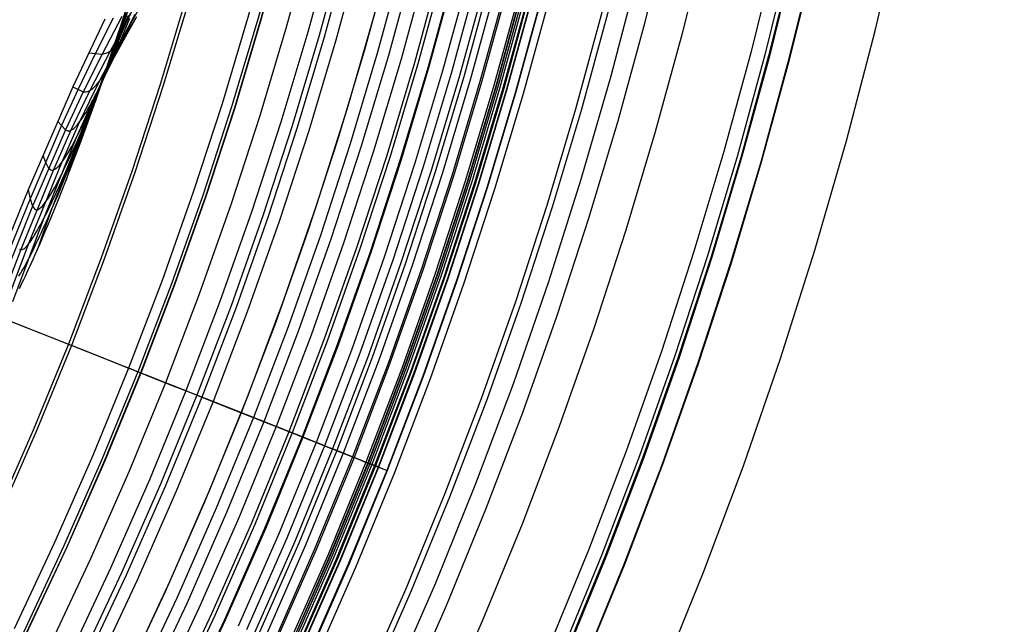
# Model space of a CAD drawing. Header units: millimetres. Extents: x -14 to 488, y -50 to 50.
# Tile 243 of 256: x 480.71 to 488.42, y -12.96 to -8.22. Entities that reach past the tile are written whole.
import ezdxf

# ---------------------------------------------------------------- set-up
doc = ezdxf.new("R2010")
doc.units = ezdxf.units.MM
doc.header["$MEASUREMENT"] = 0
doc.layers.add('Default', color=7, linetype='Continuous')

msp = doc.modelspace()

# ---------------------------------------------------------------- linework, layer by layer
at = {"layer": 'Default'}
for points in [[(483.6307, -13.4022), (483.9665, -12.631), (484.2823, -11.8514), (484.578, -11.0638), (484.8532, -10.269), (485.1077, -9.4672), (485.3415, -8.6592), (485.5543, -7.8453), (485.7461, -7.0263), (485.9168, -6.2026), (486.0662, -5.3747), (486.1942, -4.5433), (486.3006, -3.7089), (486.384, -2.8895), (486.4465, -2.0682), (486.4883, -1.2457), (486.5094, -0.4223), (486.5096, 0.4013)], [(483.6307, -13.4022), (483.9665, -12.631), (484.2823, -11.8514), (484.578, -11.0638), (484.8532, -10.269), (485.1077, -9.4672), (485.3415, -8.6592), (485.5543, -7.8453), (485.7461, -7.0263), (485.9168, -6.2026), (486.0662, -5.3747), (486.1942, -4.5433), (486.3006, -3.7089), (486.384, -2.8895), (486.4465, -2.0682), (486.4883, -1.2457), (486.5094, -0.4223), (486.5096, 0.4013)], [(485.7319, -13.3727), (486.0663, -12.5473), (486.3793, -11.7135), (486.6707, -10.872), (486.9401, -10.0232), (487.1876, -9.1676), (487.413, -8.306), (487.616, -7.4389), (487.7967, -6.5668), (487.9549, -5.6903), (488.0904, -4.8101), (488.2031, -3.9267), (488.2913, -3.0592), (488.3576, -2.1897), (488.4018, -1.3188), (488.4241, -0.4471), (488.4244, 0.4249)], [(485.7319, -13.3727), (486.0663, -12.5473), (486.3793, -11.7135), (486.6707, -10.872), (486.9401, -10.0232), (487.1876, -9.1676), (487.413, -8.306), (487.616, -7.4389), (487.7967, -6.5668), (487.9549, -5.6903), (488.0904, -4.8101), (488.2031, -3.9267), (488.2913, -3.0592), (488.3576, -2.1897), (488.4018, -1.3188), (488.4241, -0.4471), (488.4244, 0.4249)], [(481.5503, -13.3327), (481.885, -12.6152), (482.2011, -11.8892), (482.4984, -11.1554), (482.7766, -10.4141), (483.0357, -9.6659), (483.2752, -8.9113), (483.4953, -8.1507), (483.6956, -7.3846), (483.8762, -6.6137), (484.0368, -5.8383), (484.1774, -5.0591), (484.2979, -4.2765), (484.3981, -3.4911), (484.4766, -2.7198), (484.5354, -1.9468), (484.5748, -1.1725), (484.5946, -0.3975), (484.5949, 0.3778)], [(481.5503, -13.3327), (481.885, -12.6152), (482.2011, -11.8892), (482.4984, -11.1554), (482.7766, -10.4141), (483.0357, -9.6659), (483.2752, -8.9113), (483.4953, -8.1507), (483.6956, -7.3846), (483.8762, -6.6137), (484.0368, -5.8383), (484.1774, -5.0591), (484.2979, -4.2765), (484.3981, -3.4911), (484.4766, -2.7198), (484.5354, -1.9468), (484.5748, -1.1725), (484.5946, -0.3975), (484.5949, 0.3778)], [(485.7288, 0), (485.721, -0.7064), (485.6972, -1.4188), (485.657, -2.1368), (485.6001, -2.8597), (485.526, -3.5872), (485.4344, -4.3187), (485.325, -5.0535), (485.1975, -5.7912), (485.0515, -6.531), (484.8868, -7.2724), (484.7031, -8.0147), (484.5003, -8.7572), (484.2781, -9.4992), (484.0365, -10.24), (483.7752, -10.9789), (483.4943, -11.715), (483.1936, -12.4478), (482.8732, -13.1763)], [(485.8864, 0), (485.8785, -0.7099), (485.8546, -1.4258), (485.8143, -2.1473), (485.7571, -2.8739), (485.6826, -3.605), (485.5906, -4.34), (485.4807, -5.0785), (485.3525, -5.8199), (485.2058, -6.5634), (485.0402, -7.3085), (484.8557, -8.0544), (484.6518, -8.8006), (484.4286, -9.5463), (484.1857, -10.2907), (483.9231, -11.0332), (483.6408, -11.7731), (483.3386, -12.5094), (483.0166, -13.2415)], [(486.3149, 0), (486.3069, -0.7194), (486.2827, -1.4449), (486.2418, -2.1761), (486.1838, -2.9124), (486.1084, -3.6533), (486.0151, -4.3982), (485.9037, -5.1466), (485.7738, -5.8978), (485.6251, -6.6513), (485.4574, -7.4064), (485.2703, -8.1623), (485.0638, -8.9185), (484.8375, -9.6742), (484.5914, -10.4286), (484.3253, -11.1811), (484.0392, -11.9308), (483.733, -12.677), (483.4067, -13.4189)], [(486.3586, 0), (486.3506, -0.7204), (486.3264, -1.4469), (486.2854, -2.179), (486.2273, -2.9163), (486.1518, -3.6582), (486.0584, -4.4041), (485.9469, -5.1535), (485.8168, -5.9058), (485.6679, -6.6603), (485.4999, -7.4164), (485.3126, -8.1733), (485.1058, -8.9305), (484.8792, -9.6872), (484.6328, -10.4427), (484.3663, -11.1961), (484.0798, -11.9469), (483.7732, -12.6941), (483.4465, -13.437)], [(486.658, 0), (486.6499, -0.727), (486.6254, -1.4602), (486.5841, -2.1991), (486.5255, -2.9432), (486.4493, -3.6919), (486.355, -4.4447), (486.2424, -5.2011), (486.1111, -5.9603), (485.9609, -6.7217), (485.7914, -7.4848), (485.6023, -8.2487), (485.3936, -9.0129), (485.1649, -9.7766), (484.9162, -10.539), (484.6473, -11.2994), (484.3582, -12.0571), (484.0487, -12.8112), (483.719, -13.5609)], [(486.9646, 0), (486.9565, -0.7338), (486.9317, -1.4739), (486.89, -2.2197), (486.8309, -2.9708), (486.7539, -3.7265), (486.6588, -4.4864), (486.5451, -5.2497), (486.4126, -6.016), (486.261, -6.7846), (486.0899, -7.5548), (485.8991, -8.3259), (485.6884, -9.0973), (485.4576, -9.8681), (485.2065, -10.6376), (484.9351, -11.4052), (484.6433, -12.1699), (484.3309, -12.9311), (483.9981, -13.6879)], [(487.524, 0), (487.5158, -0.7463), (487.4906, -1.4988), (487.4482, -2.2573), (487.388, -3.021), (487.3098, -3.7895), (487.2131, -4.5623), (487.0975, -5.3386), (486.9627, -6.1178), (486.8085, -6.8994), (486.6345, -7.6827), (486.4405, -8.4668), (486.2262, -9.2512), (485.9915, -10.0351), (485.7362, -10.8176), (485.4602, -11.5982), (485.1634, -12.3758), (484.8458, -13.1499)], [(487.6338, 0), (487.6255, -0.7487), (487.6002, -1.5037), (487.5577, -2.2646), (487.4973, -3.0309), (487.4188, -3.8019), (487.3218, -4.5772), (487.2058, -5.356), (487.0706, -6.1378), (486.9159, -6.922), (486.7413, -7.7077), (486.5467, -8.4945), (486.3317, -9.2814), (486.0963, -10.0678), (485.8401, -10.8529), (485.5632, -11.636), (485.2655, -12.4162), (484.9468, -13.1928)], [(487.664, 0), (487.6556, -0.7494), (487.6304, -1.5051), (487.5878, -2.2667), (487.5274, -3.0336), (487.4488, -3.8053), (487.3517, -4.5813), (487.2356, -5.3608), (487.1003, -6.1433), (486.9455, -6.9281), (486.7707, -7.7146), (486.5759, -8.5021), (486.3607, -9.2897), (486.1251, -10.0768), (485.8687, -10.8627), (485.5916, -11.6464), (485.2935, -12.4274), (484.9746, -13.2046)], [(487.6711, 0), (487.6628, -0.7495), (487.6375, -1.5054), (487.5949, -2.2672), (487.5345, -3.0342), (487.4559, -3.8061), (487.3588, -4.5822), (487.2427, -5.3619), (487.1073, -6.1446), (486.9524, -6.9296), (486.7777, -7.7163), (486.5828, -8.5038), (486.3676, -9.2917), (486.1319, -10.0789), (485.8755, -10.8649), (485.5982, -11.6489), (485.3002, -12.43), (484.9811, -13.2074)], [(487.824, 0), (487.8157, -0.7529), (487.7903, -1.5122), (487.7475, -2.2774), (487.6868, -3.048), (487.6079, -3.8234), (487.5103, -4.603), (487.3937, -5.3862), (487.2577, -6.1724), (487.1021, -6.961), (486.9266, -7.7512), (486.7308, -8.5424), (486.5146, -9.3337), (486.2778, -10.1246), (486.0203, -10.9142), (485.7418, -11.7016), (485.4424, -12.4863), (485.1219, -13.2672)], [(487.8282, 0), (487.8198, -0.753), (487.7945, -1.5124), (487.7516, -2.2777), (487.691, -3.0484), (487.612, -3.8238), (487.5144, -4.6035), (487.3978, -5.3869), (487.2618, -6.1732), (487.1062, -6.9618), (486.9306, -7.7522), (486.7348, -8.5434), (486.5186, -9.3349), (486.2818, -10.1258), (486.0242, -10.9155), (485.7457, -11.7031), (485.4462, -12.4878), (485.1257, -13.2689)], [(483.1396, 0), (483.1324, -0.6489), (483.1105, -1.3034), (483.0736, -1.9629), (483.0213, -2.6271), (482.9533, -3.2954), (482.8692, -3.9673), (482.7687, -4.6424), (482.6515, -5.32), (482.5174, -5.9997), (482.3661, -6.6808), (482.1973, -7.3627), (482.011, -8.0448), (481.8069, -8.7264), (481.5849, -9.4069), (481.3449, -10.0857), (481.0868, -10.762), (480.8106, -11.4351), (480.5163, -12.1043), (480.2038, -12.769), (479.8734, -13.4284)], [(483.1648, 0), (483.1576, -0.6495), (483.1357, -1.3045), (483.0988, -1.9646), (483.0465, -2.6293), (482.9784, -3.2982), (482.8942, -3.9707), (482.7936, -4.6464), (482.6763, -5.3246), (482.5421, -6.0049), (482.3906, -6.6866), (482.2218, -7.369), (482.0353, -8.0517), (481.831, -8.7339), (481.6088, -9.4151), (481.3686, -10.0944), (481.1103, -10.7712), (480.8338, -11.4449), (480.5392, -12.1148), (480.2265, -12.78), (479.8958, -13.4399)], [(483.6475, 0), (483.6402, -0.6602), (483.6179, -1.326), (483.5804, -1.997), (483.5272, -2.6727), (483.458, -3.3526), (483.3724, -4.0362), (483.2701, -4.723), (483.1509, -5.4125), (483.0145, -6.1039), (482.8605, -6.7968), (482.6889, -7.4906), (482.4993, -8.1845), (482.2917, -8.878), (482.0658, -9.5704), (481.8216, -10.2609), (481.5591, -10.9489), (481.2781, -11.6337), (480.9786, -12.3146), (480.6607, -12.9908)], [(483.7257, 0), (483.7183, -0.6619), (483.696, -1.3295), (483.6584, -2.0023), (483.605, -2.6797), (483.5356, -3.3614), (483.4498, -4.0468), (483.3473, -4.7354), (483.2278, -5.4267), (483.091, -6.12), (482.9366, -6.8147), (482.7645, -7.5103), (482.5745, -8.206), (482.3663, -8.9013), (482.1398, -9.5955), (481.895, -10.2879), (481.6317, -10.9777), (481.35, -11.6643), (481.0498, -12.3469), (480.7311, -13.0249)], [(483.7488, 0), (483.7414, -0.6625), (483.7191, -1.3305), (483.6814, -2.0038), (483.628, -2.6818), (483.5586, -3.364), (483.4727, -4.05), (483.3701, -4.7391), (483.2505, -5.4309), (483.1136, -6.1247), (482.9591, -6.82), (482.7869, -7.5161), (482.5967, -8.2124), (482.3883, -8.9082), (482.1617, -9.6029), (481.9167, -10.2958), (481.6532, -10.9862), (481.3712, -11.6733), (481.0708, -12.3565), (480.7518, -13.035)], [(483.7515, 0), (483.7441, -0.6625), (483.7218, -1.3307), (483.6841, -2.004), (483.6307, -2.682), (483.5613, -3.3643), (483.4754, -4.0503), (483.3728, -4.7395), (483.2532, -5.4314), (483.1162, -6.1253), (482.9618, -6.8206), (482.7895, -7.5168), (482.5993, -8.2131), (482.3909, -8.909), (482.1643, -9.6038), (481.9192, -10.2968), (481.6557, -10.9872), (481.3738, -11.6744), (481.0733, -12.3576), (480.7543, -13.0362)], [(483.9579, 0), (483.9505, -0.6671), (483.928, -1.3399), (483.8901, -2.0179), (483.8363, -2.7006), (483.7664, -3.3876), (483.6799, -4.0784), (483.5766, -4.7723), (483.4561, -5.4689), (483.3183, -6.1676), (483.1627, -6.8678), (482.9893, -7.5688), (482.7977, -8.2699), (482.5879, -8.9707), (482.3597, -9.6702), (482.113, -10.368), (481.8477, -11.0632), (481.5637, -11.7551), (481.2611, -12.4431), (480.94, -13.1264)], [(484.1306, 0), (484.1231, -0.6709), (484.1005, -1.3476), (484.0624, -2.0294), (484.0083, -2.7161), (483.938, -3.4071), (483.851, -4.1018), (483.7471, -4.7997), (483.626, -5.5004), (483.4873, -6.2031), (483.3308, -6.9072), (483.1564, -7.6123), (482.9638, -8.3175), (482.7528, -9.0222), (482.5232, -9.7258), (482.2751, -10.4275), (482.0082, -11.1267), (481.7227, -11.8227), (481.4183, -12.5146), (481.0953, -13.2018)], [(484.2233, 0), (484.2158, -0.673), (484.1931, -1.3517), (484.1549, -2.0357), (484.1006, -2.7244), (484.0301, -3.4175), (483.9428, -4.1144), (483.8386, -4.8145), (483.7171, -5.5172), (483.578, -6.2221), (483.4211, -6.9284), (483.2461, -7.6356), (483.0529, -8.343), (482.8412, -9.0499), (482.611, -9.7556), (482.3621, -10.4595), (482.0944, -11.1609), (481.808, -11.8589), (481.5027, -12.553), (481.1787, -13.2423)], [(484.2648, 0), (484.2573, -0.6739), (484.2346, -1.3536), (484.1963, -2.0385), (484.142, -2.7282), (484.0713, -3.4222), (483.984, -4.12), (483.8796, -4.8211), (483.7579, -5.5248), (483.6186, -6.2306), (483.4615, -6.9379), (483.2863, -7.646), (483.0928, -8.3544), (482.8809, -9.0623), (482.6503, -9.769), (482.4011, -10.4738), (482.133, -11.1761), (481.8462, -11.8752), (481.5405, -12.5702), (481.2161, -13.2604)], [(484.3591, 0), (484.3516, -0.676), (484.3289, -1.3578), (484.2904, -2.0448), (484.2359, -2.7366), (484.1651, -3.4328), (484.0774, -4.1328), (483.9727, -4.836), (483.8507, -5.5419), (483.711, -6.25), (483.5533, -6.9595), (483.3776, -7.6698), (483.1835, -8.3803), (482.9709, -9.0904), (482.7396, -9.7993), (482.4896, -10.5064), (482.2207, -11.2109), (481.933, -11.912), (481.6264, -12.6092), (481.3009, -13.3016)], [(484.597, 0), (484.5894, -0.6813), (484.5665, -1.3684), (484.5278, -2.0608), (484.4728, -2.758), (484.4014, -3.4596), (484.3131, -4.1651), (484.2076, -4.8738), (484.0846, -5.5852), (483.9438, -6.2988), (483.7849, -7.0138), (483.6078, -7.7297), (483.4122, -8.4458), (483.1979, -9.1614), (482.9648, -9.8759), (482.7129, -10.5884), (482.4419, -11.2984), (482.1519, -12.0051), (481.8429, -12.7077), (481.5149, -13.4055)], [(484.6999, 0), (484.6923, -0.6836), (484.6693, -1.3729), (484.6304, -2.0677), (484.5753, -2.7673), (484.5037, -3.4712), (484.4151, -4.179), (484.3092, -4.8901), (484.1858, -5.604), (484.0445, -6.3199), (483.8851, -7.0373), (483.7074, -7.7556), (483.5111, -8.4741), (483.2961, -9.1921), (483.0623, -9.909), (482.8095, -10.6239), (482.5376, -11.3363), (482.2466, -12.0453), (481.9366, -12.7503), (481.6075, -13.4504)], [(484.788, 0), (484.7804, -0.6855), (484.7573, -1.3769), (484.7183, -2.0736), (484.6631, -2.7752), (484.5912, -3.4812), (484.5023, -4.191), (484.3962, -4.9041), (484.2724, -5.62), (484.1307, -6.338), (483.9709, -7.0575), (483.7926, -7.7778), (483.5958, -8.4984), (483.3802, -9.2184), (483.1457, -9.9373), (482.8921, -10.6543), (482.6195, -11.3687), (482.3277, -12.0798), (482.0168, -12.7868), (481.6867, -13.4889)], [(484.8912, 0), (484.8836, -0.6878), (484.8604, -1.3815), (484.8213, -2.0805), (484.7659, -2.7845), (484.6937, -3.4928), (484.6046, -4.205), (484.4981, -4.9205), (484.3739, -5.6388), (484.2317, -6.3591), (484.0713, -7.081), (483.8925, -7.8038), (483.695, -8.5267), (483.4787, -9.2492), (483.2434, -9.9705), (482.989, -10.6899), (482.7154, -11.4067), (482.4227, -12.1202), (482.1107, -12.8295), (481.7796, -13.534)], [(484.9996, 0), (484.992, -0.6902), (484.9687, -1.3863), (484.9295, -2.0878), (484.8738, -2.7942), (484.8015, -3.505), (484.712, -4.2197), (484.6051, -4.9377), (484.4805, -5.6585), (484.3378, -6.3814), (484.1769, -7.1058), (483.9974, -7.8311), (483.7992, -8.5566), (483.5822, -9.2816), (483.346, -10.0054), (483.0908, -10.7273), (482.8162, -11.4466), (482.5225, -12.1626), (482.2094, -12.8744), (481.8771, -13.5813)], [(485.0271, 0), (485.0195, -0.6908), (484.9962, -1.3875), (484.9569, -2.0896), (484.9012, -2.7967), (484.8288, -3.5081), (484.7393, -4.2234), (484.6323, -4.9421), (484.5075, -5.6635), (484.3648, -6.387), (484.2037, -7.1121), (484.0241, -7.838), (483.8257, -8.5642), (483.6084, -9.2898), (483.3721, -10.0143), (483.1166, -10.7368), (482.8418, -11.4568), (482.5478, -12.1733), (482.2345, -12.8858), (481.9018, -13.5933)], [(485.111, 0), (485.1033, -0.6927), (485.0799, -1.3913), (485.0406, -2.0953), (484.9847, -2.8042), (484.9121, -3.5176), (484.8223, -4.2348), (484.715, -4.9554), (484.59, -5.6788), (484.4468, -6.4042), (484.2853, -7.1313), (484.1052, -7.8591), (483.9063, -8.5872), (483.6884, -9.3148), (483.4515, -10.0412), (483.1953, -10.7657), (482.9198, -11.4876), (482.6249, -12.2061), (482.3108, -12.9205), (481.9773, -13.63)], [(485.1175, 0), (485.1098, -0.6928), (485.0865, -1.3916), (485.0471, -2.0957), (484.9913, -2.8048), (484.9186, -3.5183), (484.8288, -4.2357), (484.7215, -4.9565), (484.5964, -5.6799), (484.4532, -6.4056), (484.2917, -7.1328), (484.1115, -7.8608), (483.9126, -8.589), (483.6947, -9.3168), (483.4577, -10.0433), (483.2014, -10.768), (482.9259, -11.49), (482.631, -12.2087), (482.3167, -12.9232), (481.9831, -13.6328)], [(485.2296, 0), (485.2219, -0.6953), (485.1984, -1.3966), (485.1589, -2.1032), (485.1029, -2.8149), (485.03, -3.5309), (484.9398, -4.2509), (484.8321, -4.9742), (484.7066, -5.7003), (484.5629, -6.4286), (484.4008, -7.1584), (484.22, -7.889), (484.0203, -8.6199), (483.8016, -9.3502), (483.5638, -10.0794), (483.3066, -10.8067), (483.0301, -11.5313), (482.7341, -12.2525), (482.4187, -12.9696)], [(485.2993, 0), (485.2915, -0.6969), (485.268, -1.3997), (485.2284, -2.1079), (485.1722, -2.8211), (485.0992, -3.5388), (485.0089, -4.2604), (484.9009, -4.9853), (484.7751, -5.713), (484.6311, -6.4429), (484.4686, -7.1743), (484.2874, -7.9066), (484.0873, -8.639), (483.8681, -9.371), (483.6297, -10.1018), (483.372, -10.8307), (483.0948, -11.5569), (482.7982, -12.2797), (482.4821, -12.9984)], [(485.3675, 0), (485.3598, -0.6984), (485.3362, -1.4027), (485.2965, -2.1125), (485.2402, -2.8273), (485.167, -3.5465), (485.0765, -4.2696), (484.9683, -4.9961), (484.8422, -5.7254), (484.6979, -6.4569), (484.535, -7.1899), (484.3535, -7.9237), (484.1529, -8.6578), (483.9333, -9.3914), (483.6944, -10.1238), (483.4361, -10.8542), (483.1583, -11.582), (482.861, -12.3064), (482.5443, -13.0267)], [(485.4019, 0), (485.3941, -0.6992), (485.3706, -1.4042), (485.3308, -2.1148), (485.2745, -2.8303), (485.2012, -3.5504), (485.1106, -4.2743), (485.0023, -5.0016), (484.876, -5.7317), (484.7315, -6.4639), (484.5685, -7.1977), (484.3867, -7.9324), (484.186, -8.6673), (483.9661, -9.4017), (483.7269, -10.1348), (483.4684, -10.8661), (483.1903, -11.5947), (482.8927, -12.3199), (482.5756, -13.0409)], [(485.4573, 0), (485.4495, -0.7004), (485.4259, -1.4067), (485.3861, -2.1185), (485.3296, -2.8353), (485.2562, -3.5566), (485.1654, -4.2818), (485.0569, -5.0104), (484.9305, -5.7418), (484.7857, -6.4753), (484.6224, -7.2104), (484.4403, -7.9463), (484.2392, -8.6825), (484.0189, -9.4182), (483.7793, -10.1526), (483.5203, -10.8852), (483.2418, -11.6151), (482.9436, -12.3415), (482.626, -13.0638)], [(485.5346, 0), (485.5268, -0.7021), (485.5031, -1.4102), (485.4632, -2.1237), (485.4066, -2.8423), (485.333, -3.5653), (485.242, -4.2923), (485.1333, -5.0227), (485.0065, -5.7558), (484.8614, -6.4912), (484.6977, -7.2281), (484.5152, -7.9658), (484.3136, -8.7038), (484.0927, -9.4413), (483.8526, -10.1775), (483.5929, -10.9119), (483.3137, -11.6435), (483.0148, -12.3718), (482.6964, -13.0959)], [(485.548, 0), (485.5402, -0.7024), (485.5166, -1.4108), (485.4766, -2.1246), (485.42, -2.8435), (485.3464, -3.5668), (485.2553, -4.2941), (485.1466, -5.0248), (485.0197, -5.7583), (484.8746, -6.4939), (484.7108, -7.2311), (484.5282, -7.9692), (484.3265, -8.7075), (484.1056, -9.4453), (483.8653, -10.1819), (483.6055, -10.9165), (483.3262, -11.6485), (483.0272, -12.377), (482.7086, -13.1014)], [(485.6485, 0), (485.6407, -0.7046), (485.6169, -1.4152), (485.5769, -2.1314), (485.5201, -2.8525), (485.4462, -3.5782), (485.3549, -4.3078), (485.2457, -5.0408), (485.1185, -5.7766), (484.9729, -6.5145), (484.8086, -7.2541), (484.6254, -7.9945), (484.4231, -8.7351), (484.2015, -9.4752), (483.9604, -10.2142), (483.6998, -10.9512), (483.4196, -11.6855), (483.1196, -12.4163), (482.8, -13.143)], [(485.664, 0), (485.6562, -0.705), (485.6324, -1.4159), (485.5923, -2.1324), (485.5355, -2.8539), (485.4616, -3.5799), (485.3702, -4.3099), (485.2611, -5.0432), (485.1338, -5.7794), (484.9881, -6.5177), (484.8237, -7.2576), (484.6404, -7.9984), (484.438, -8.7394), (484.2163, -9.4799), (483.9751, -10.2192), (483.7144, -10.9565), (483.434, -11.6912), (483.1339, -12.4224), (482.8142, -13.1494)], [(485.6662, 0), (485.6584, -0.705), (485.6346, -1.416), (485.5946, -2.1325), (485.5377, -2.8541), (485.4638, -3.5802), (485.3724, -4.3102), (485.2632, -5.0436), (485.1359, -5.7798), (484.9902, -6.5182), (484.8258, -7.2581), (484.6425, -7.999), (484.4401, -8.74), (484.2184, -9.4805), (483.9772, -10.2199), (483.7165, -10.9573), (483.4361, -11.692), (483.136, -12.4233), (482.8162, -13.1504)], [(485.6805, 0), (485.6726, -0.7053), (485.6489, -1.4167), (485.6088, -2.1335), (485.5519, -2.8554), (485.478, -3.5818), (485.3865, -4.3121), (485.2773, -5.0458), (485.1499, -5.7824), (485.0042, -6.5211), (484.8397, -7.2614), (484.6563, -8.0026), (484.4538, -8.7439), (484.232, -9.4848), (483.9907, -10.2245), (483.7298, -10.9622), (483.4493, -11.6972), (483.1491, -12.4288), (482.8291, -13.1562)], [(485.6979, 0), (485.6901, -0.7057), (485.6663, -1.4174), (485.6262, -2.1347), (485.5693, -2.8569), (485.4953, -3.5837), (485.4038, -4.3145), (485.2945, -5.0486), (485.1671, -5.7856), (485.0213, -6.5247), (484.8567, -7.2654), (484.6732, -8.0069), (484.4706, -8.7487), (484.2486, -9.49), (484.0072, -10.2301), (483.7462, -10.9682), (483.4655, -11.7037), (483.1651, -12.4357), (482.845, -13.1635)], [(485.7218, 0), (485.714, -0.7063), (485.6902, -1.4185), (485.65, -2.1363), (485.5931, -2.8591), (485.5191, -3.5864), (485.4275, -4.3177), (485.3181, -5.0524), (485.1906, -5.7899), (485.0446, -6.5296), (484.88, -7.2708), (484.6963, -8.013), (484.4936, -8.7553), (484.2714, -9.4971), (484.0298, -10.2378), (483.7686, -10.9765), (483.4877, -11.7125), (483.1871, -12.445), (482.8668, -13.1734)], [(485.7514, 0), (485.7435, -0.7069), (485.7197, -1.4198), (485.6795, -2.1383), (485.6225, -2.8617), (485.5484, -3.5897), (485.4568, -4.3217), (485.3473, -5.0571), (485.2197, -5.7953), (485.0736, -6.5357), (484.9087, -7.2776), (484.7249, -8.0204), (484.522, -8.7634), (484.2997, -9.506), (484.0578, -10.2473), (483.7964, -10.9867), (483.5152, -11.7233), (483.2143, -12.4566), (482.8937, -13.1856)], [(485.7543, 0), (485.7464, -0.707), (485.7226, -1.42), (485.6824, -2.1385), (485.6254, -2.862), (485.5513, -3.5901), (485.4597, -4.3221), (485.3502, -5.0576), (485.2225, -5.7958), (485.0764, -6.5363), (484.9116, -7.2783), (484.7277, -8.0211), (484.5248, -8.7642), (484.3024, -9.5068), (484.0606, -10.2482), (483.7991, -10.9876), (483.5179, -11.7244), (483.217, -12.4577), (482.8963, -13.1868)], [(485.8241, 0), (485.8162, -0.7085), (485.7924, -1.4231), (485.7521, -2.1431), (485.695, -2.8683), (485.6207, -3.5979), (485.5288, -4.3316), (485.4191, -5.0686), (485.2912, -5.8085), (485.1447, -6.5506), (484.9795, -7.2942), (484.7953, -8.0387), (484.5919, -8.7834), (484.3691, -9.5277), (484.1267, -10.2707), (483.8646, -11.0117), (483.5828, -11.7501), (483.2813, -12.485), (482.9599, -13.2157)], [(485.8282, 0), (485.8203, -0.7086), (485.7965, -1.4232), (485.7562, -2.1434), (485.6991, -2.8687), (485.6248, -3.5984), (485.5329, -4.3321), (485.4232, -5.0693), (485.2952, -5.8093), (485.1488, -6.5514), (484.9835, -7.2951), (484.7993, -8.0398), (484.5958, -8.7846), (484.373, -9.5289), (484.1306, -10.272), (483.8685, -11.0132), (483.5867, -11.7516), (483.285, -12.4866), (482.9636, -13.2174)]]:
    msp.add_lwpolyline(points, dxfattribs=at)
at = {"layer": 'Default', "extrusion": (-0.05149, 0.017811, 0.998515)}
msp.add_lwpolyline([(-148.8748, 469.0147), (-148.8748, 471.0223)], dxfattribs=at)
at = {"layer": 'Default', "extrusion": (0.314906, 0.949123, 0)}
for points in [[(-465.3338, 20.26), (-465.3334, 20.3055), (-465.3319, 20.3514), (-465.3295, 20.3977), (-465.3261, 20.4443), (-465.3216, 20.4912), (-465.3161, 20.5384), (-465.3095, 20.5857), (-465.3019, 20.6333), (-465.2931, 20.681), (-465.2832, 20.7288), (-465.2721, 20.7766), (-465.2599, 20.8245), (-465.2466, 20.8723), (-465.232, 20.9201), (-465.2163, 20.9677), (-465.1994, 21.0152), (-465.1813, 21.0624), (-465.162, 21.1094), (-465.1416, 21.156), (-465.1199, 21.2023), (-465.0971, 21.2481), (-465.0731, 21.2935), (-465.048, 21.3384), (-465.0217, 21.3826), (-464.9943, 21.4263), (-464.9658, 21.4693), (-464.9362, 21.5116), (-464.9056, 21.5531), (-464.8739, 21.5938), (-464.8412, 21.6337), (-464.8076, 21.6727), (-464.773, 21.7107), (-464.7375, 21.7478), (-464.7011, 21.7838), (-464.6639, 21.8188), (-464.6259, 21.8528), (-464.5871, 21.8856), (-464.5477, 21.9173), (-464.5075, 21.9478), (-464.4668, 21.9772), (-464.4254, 22.0053), (-464.3836, 22.0323), (-464.3412, 22.058), (-464.2984, 22.0824), (-464.2552, 22.1056), (-464.2117, 22.1275), (-464.1679, 22.1482), (-464.1238, 22.1676), (-464.0795, 22.1857), (-464.035, 22.2025), (-463.9905, 22.2181), (-463.9458, 22.2324), (-463.9011, 22.2455), (-463.8565, 22.2573), (-463.8119, 22.268), (-463.7674, 22.2774), (-463.723, 22.2856), (-463.6788, 22.2926), (-463.6347, 22.2985), (-463.591, 22.3033), (-463.5475, 22.307), (-463.5043, 22.3096), (-463.4614, 22.3111), (-463.4189, 22.3116), (-463.3764, 22.3111), (-463.3335, 22.3096), (-463.2903, 22.307), (-463.2468, 22.3033), (-463.2031, 22.2985), (-463.1591, 22.2926), (-463.1148, 22.2856), (-463.0705, 22.2774), (-463.0259, 22.268), (-462.9813, 22.2573), (-462.9367, 22.2455), (-462.892, 22.2324), (-462.8474, 22.2181), (-462.8028, 22.2025), (-462.7583, 22.1857), (-462.714, 22.1676), (-462.6699, 22.1482), (-462.6261, 22.1275), (-462.5826, 22.1056), (-462.5394, 22.0824), (-462.4966, 22.058), (-462.4542, 22.0323), (-462.4124, 22.0053), (-462.371, 21.9772), (-462.3303, 21.9478), (-462.2902, 21.9173), (-462.2507, 21.8856), (-462.2119, 21.8528), (-462.1739, 21.8188), (-462.1367, 21.7838), (-462.1004, 21.7478), (-462.0649, 21.7107), (-462.0303, 21.6727), (-461.9966, 21.6337), (-461.9639, 21.5938), (-461.9323, 21.5531), (-461.9016, 21.5116), (-461.872, 21.4693), (-461.8435, 21.4263), (-461.8161, 21.3826), (-461.7898, 21.3384), (-461.7647, 21.2935), (-461.7407, 21.2481), (-461.7179, 21.2023), (-461.6963, 21.156), (-461.6758, 21.1094), (-461.6565, 21.0624), (-461.6384, 21.0152), (-461.6215, 20.9677), (-461.6058, 20.9201), (-461.5913, 20.8723), (-461.5779, 20.8245), (-461.5657, 20.7766), (-461.5546, 20.7288), (-461.5447, 20.681), (-461.536, 20.6333), (-461.5283, 20.5857), (-461.5217, 20.5384), (-461.5162, 20.4912), (-461.5117, 20.4443), (-461.5083, 20.3977), (-461.5059, 20.3514), (-461.5045, 20.3055), (-461.504, 20.26)], [(-461.504, 20.26), (-461.5045, 20.2144), (-461.5059, 20.1685), (-461.5083, 20.1222), (-461.5117, 20.0756), (-461.5162, 20.0287), (-461.5217, 19.9816), (-461.5283, 19.9342), (-461.536, 19.8866), (-461.5447, 19.8389), (-461.5546, 19.7911), (-461.5657, 19.7433), (-461.5779, 19.6954), (-461.5913, 19.6476), (-461.6058, 19.5998), (-461.6215, 19.5522), (-461.6384, 19.5048), (-461.6565, 19.4575), (-461.6758, 19.4106), (-461.6963, 19.3639), (-461.7179, 19.3176), (-461.7407, 19.2718), (-461.7647, 19.2264), (-461.7898, 19.1816), (-461.8161, 19.1373), (-461.8435, 19.0936), (-461.872, 19.0506), (-461.9016, 19.0083), (-461.9323, 18.9668), (-461.9639, 18.9261), (-461.9966, 18.8862), (-462.0303, 18.8473), (-462.0649, 18.8092), (-462.1004, 18.7722), (-462.1367, 18.7361), (-462.1739, 18.7011), (-462.2119, 18.6671), (-462.2507, 18.6343), (-462.2902, 18.6026), (-462.3303, 18.5721), (-462.371, 18.5427), (-462.4124, 18.5146), (-462.4542, 18.4876), (-462.4966, 18.462), (-462.5394, 18.4375), (-462.5826, 18.4143), (-462.6261, 18.3924), (-462.6699, 18.3717), (-462.714, 18.3524), (-462.7583, 18.3342), (-462.8028, 18.3174), (-462.8474, 18.3018), (-462.892, 18.2875), (-462.9367, 18.2744), (-462.9813, 18.2626), (-463.0259, 18.252), (-463.0705, 18.2426), (-463.1148, 18.2343), (-463.1591, 18.2273), (-463.2031, 18.2214), (-463.2468, 18.2166), (-463.2903, 18.2129), (-463.3335, 18.2103), (-463.3764, 18.2088), (-463.4189, 18.2083), (-463.4614, 18.2088), (-463.5043, 18.2103), (-463.5475, 18.2129), (-463.591, 18.2166), (-463.6347, 18.2214), (-463.6788, 18.2273), (-463.723, 18.2343), (-463.7674, 18.2426), (-463.8119, 18.252), (-463.8565, 18.2626), (-463.9011, 18.2744), (-463.9458, 18.2875), (-463.9905, 18.3018), (-464.035, 18.3174), (-464.0795, 18.3342), (-464.1238, 18.3524), (-464.1679, 18.3717), (-464.2117, 18.3924), (-464.2552, 18.4143), (-464.2984, 18.4375), (-464.3412, 18.462), (-464.3836, 18.4876), (-464.4254, 18.5146), (-464.4668, 18.5427), (-464.5075, 18.5721), (-464.5477, 18.6026), (-464.5871, 18.6343), (-464.6259, 18.6671), (-464.6639, 18.7011), (-464.7011, 18.7361), (-464.7375, 18.7722), (-464.773, 18.8092), (-464.8076, 18.8473), (-464.8412, 18.8862), (-464.8739, 18.9261), (-464.9056, 18.9668), (-464.9362, 19.0083), (-464.9658, 19.0506), (-464.9943, 19.0936), (-465.0217, 19.1373), (-465.048, 19.1816), (-465.0731, 19.2264), (-465.0971, 19.2718), (-465.1199, 19.3176), (-465.1416, 19.3639), (-465.162, 19.4106), (-465.1813, 19.4575), (-465.1994, 19.5048), (-465.2163, 19.5522), (-465.232, 19.5998), (-465.2466, 19.6476), (-465.2599, 19.6954), (-465.2721, 19.7433), (-465.2832, 19.7911), (-465.2931, 19.8389), (-465.3019, 19.8866), (-465.3095, 19.9342), (-465.3161, 19.9816), (-465.3216, 20.0287), (-465.3261, 20.0756), (-465.3295, 20.1222), (-465.3319, 20.1685), (-465.3334, 20.2144), (-465.3338, 20.26)]]:
    msp.add_lwpolyline(points, dxfattribs=at)
at = {"layer": 'Default'}
for points in [[(481.6754, -8.0705, 258.0492), (481.4983, -8.3854, 257.9201), (481.4121, -8.5436, 257.8535), (481.329, -8.7022, 257.7853), (481.2501, -8.8611, 257.7151), (481.175, -9.0202, 257.6436), (481.0334, -9.3389, 257.4992), (480.7726, -9.9789, 257.2111), (480.5288, -10.622, 256.9326)], [(480.6995, -10.2284, 256.7104), (480.7069, -10.2162, 256.6664), (480.7146, -10.2033, 256.6226), (480.7226, -10.1895, 256.5792), (480.7309, -10.1749, 256.536), (480.7395, -10.1596, 256.4932), (480.7483, -10.1434, 256.4508), (480.7575, -10.1264, 256.4088), (480.7669, -10.1085, 256.3671), (480.7766, -10.0897, 256.3259), (480.7866, -10.0701, 256.2851), (480.7969, -10.0497, 256.2448), (480.8074, -10.0285, 256.2049), (480.8182, -10.0065, 256.1655), (480.8292, -9.9837, 256.1265), (480.8405, -9.9601, 256.0881), (480.852, -9.9359, 256.0501), (480.8637, -9.9109, 256.0126), (480.8756, -9.8853, 255.9756), (480.8876, -9.8589, 255.9391), (480.8999, -9.832, 255.9032), (480.9123, -9.8044, 255.8678), (480.9249, -9.7762, 255.8329), (480.9504, -9.7181, 255.7648), (480.9765, -9.6579, 255.699), (481.003, -9.5956, 255.6353), (481.0298, -9.5315, 255.5737), (481.057, -9.4656, 255.5141), (481.0845, -9.3981, 255.4563), (481.1121, -9.3291, 255.4003), (481.1399, -9.2589, 255.3459), (481.1678, -9.1874, 255.2931), (481.1957, -9.1149, 255.2418), (481.2236, -9.0414, 255.1918), (481.2793, -8.8918, 255.0957), (481.3348, -8.739, 255.0044), (481.3899, -8.5836, 254.9174), (481.4444, -8.4261, 254.8342), (481.4982, -8.2665, 254.7545), (481.5514, -8.1051, 254.6781)], [(481.5916, -8.043, 255.3865), (481.3899, -8.5836, 254.9174), (481.3422, -8.719, 254.8016), (481.3201, -8.7872, 254.7441), (481.2999, -8.856, 254.6868)], [(481.5809, -8.1588, 258.5594), (481.4143, -8.4657, 258.4602), (481.2544, -8.7745, 258.3562), (481.179, -8.9295, 258.3019), (481.1067, -9.0847, 258.2466), (480.9692, -9.3955, 258.1349), (480.7129, -10.0201, 257.913), (480.4716, -10.6478, 257.7012)], [(480.7037, -10.0157, 258.089), (480.7129, -10.0201, 257.913), (480.7239, -10.0198, 257.7368), (480.7303, -10.0175, 257.6488), (480.7372, -10.0137, 257.5609), (480.7449, -10.0081, 257.4731), (480.7533, -10.0005, 257.3855), (480.7625, -9.9908, 257.2982), (480.7726, -9.9789, 257.2111), (480.7835, -9.9647, 257.1244), (480.7955, -9.9479, 257.0381), (480.8084, -9.9284, 256.9525), (480.8152, -9.9177, 256.91), (480.8223, -9.9062, 256.8678), (480.8296, -9.8941, 256.8257), (480.8372, -9.8812, 256.7839), (480.845, -9.8676, 256.7425), (480.8531, -9.8533, 256.7013), (480.8615, -9.8381, 256.6604), (480.8702, -9.8222, 256.6199), (480.8791, -9.8055, 256.5797), (480.8883, -9.788, 256.5399), (480.8977, -9.7696, 256.5006), (480.9075, -9.7505, 256.4616), (480.9175, -9.7306, 256.423), (480.9277, -9.7099, 256.3849), (480.9382, -9.6884, 256.3472), (480.9489, -9.6662, 256.31), (480.9598, -9.6434, 256.2732), (480.9709, -9.6198, 256.2369), (480.9823, -9.5956, 256.2011), (480.9938, -9.5707, 256.1657), (481.0054, -9.5452, 256.1308), (481.0173, -9.5191, 256.0964), (481.0293, -9.4923, 256.0625), (481.0414, -9.4651, 256.0292), (481.0661, -9.4088, 255.964), (481.0913, -9.3506, 255.901), (481.1169, -9.2904, 255.84), (481.1428, -9.2284, 255.781), (481.169, -9.1647, 255.7238), (481.1954, -9.0996, 255.6685), (481.222, -9.033, 255.6147), (481.2487, -8.9652, 255.5626), (481.2755, -8.8962, 255.5119), (481.3023, -8.8262, 255.4627), (481.3292, -8.7553, 255.4147), (481.3827, -8.6108, 255.3225), (481.4359, -8.4634, 255.2348), (481.4887, -8.3134, 255.1513), (481.5409, -8.1612, 255.0714)], [(481.6077, -8.1777, 256.7659), (481.5273, -8.331, 256.6682), (481.4522, -8.4844, 256.5685), (481.3137, -8.7918, 256.3671), (481.1862, -9.1, 256.165), (480.9504, -9.7181, 255.7648), (480.84, -10.0286, 255.5691)], [(481.572, -8.1697, 256.0642), (481.5077, -8.3146, 255.9537), (481.3876, -8.6051, 255.7324), (481.1678, -9.1874, 255.2931), (481.1155, -9.3332, 255.1849), (481.0671, -9.4803, 255.0777)], [(481.1228, -8.7452, 260.0568), (481.2027, -8.7848, 258.9276), (481.2267, -8.7848, 258.6423), (481.24, -8.7812, 258.4993), (481.2544, -8.7745, 258.3562), (481.2701, -8.7642, 258.2129), (481.2786, -8.7575, 258.1413), (481.2876, -8.7494, 258.0698), (481.2971, -8.74, 257.9984), (481.3071, -8.7291, 257.9272), (481.3177, -8.7165, 257.8562), (481.329, -8.7022, 257.7853), (481.3409, -8.6861, 257.7148), (481.3536, -8.6679, 257.6446), (481.367, -8.6478, 257.5749), (481.3811, -8.6255, 257.5059), (481.396, -8.601, 257.4376), (481.4037, -8.5879, 257.4038), (481.4116, -8.5742, 257.3702), (481.4198, -8.5599, 257.3369), (481.4281, -8.545, 257.3038), (481.4366, -8.5295, 257.271), (481.4453, -8.5133, 257.2386), (481.4543, -8.4965, 257.2064), (481.4634, -8.4791, 257.1745), (481.4727, -8.4611, 257.143), (481.4822, -8.4425, 257.1118), (481.4919, -8.4233, 257.081), (481.5018, -8.4035, 257.0505), (481.5118, -8.3832, 257.0203), (481.522, -8.3623, 256.9905), (481.5427, -8.319, 256.932), (481.5639, -8.2737, 256.8751), (481.5856, -8.2266, 256.8197), (481.6077, -8.1777, 256.7659)], [(481.3727, -8.2156, 260.0764), (481.1228, -8.7452, 260.0568), (480.7715, -9.5505, 260.0199), (480.5502, -10.0926, 260.0027), (480.4428, -10.3648, 260)], [(481.4376, -8.2069, 259.5767), (481.2971, -8.4865, 259.5375), (481.161, -8.7684, 259.4951), (481.0312, -9.0517, 259.4499), (480.7866, -9.621, 259.3583), (480.5555, -10.1945, 259.2734), (480.4435, -10.4823, 259.2365)], [(481.5052, -8.194, 259.07), (481.3512, -8.4884, 259.0008), (481.2027, -8.7848, 258.9276), (481.0635, -9.0826, 258.8503), (480.8062, -9.6808, 258.6928), (480.5659, -10.2829, 258.5413), (480.4497, -10.5849, 258.4709)], [(481.6204, -8.1969, 257.4024), (481.5311, -8.3549, 257.3215), (481.4453, -8.5133, 257.2386), (481.3647, -8.672, 257.1533), (481.2885, -8.8309, 257.0664), (481.1465, -9.1491, 256.8908), (480.8883, -9.788, 256.5399), (480.6493, -10.4297, 256.1979)], [(480.7024, -10.3253, 255.9873), (480.7139, -10.3019, 255.9466), (480.7256, -10.2778, 255.9064), (480.7375, -10.2529, 255.8668), (480.7497, -10.2272, 255.8277), (480.762, -10.2008, 255.789), (480.7746, -10.1737, 255.751), (480.7874, -10.146, 255.7135), (480.8003, -10.1176, 255.6765), (480.8134, -10.0885, 255.6401), (480.8266, -10.0589, 255.6043), (480.84, -10.0286, 255.5691), (480.8672, -9.9665, 255.5005), (480.8948, -9.9022, 255.4341), (480.9229, -9.8359, 255.3699), (480.9513, -9.7679, 255.3078), (480.98, -9.6981, 255.2476), (481.0089, -9.6269, 255.1893), (481.0379, -9.5542, 255.1327), (481.0671, -9.4803, 255.0777), (481.0963, -9.4054, 255.0242), (481.1255, -9.3294, 254.9722), (481.1839, -9.1747, 254.8723), (481.2421, -9.0167, 254.7773), (481.2999, -8.856, 254.6868), (481.3571, -8.6931, 254.6003), (481.4137, -8.5282, 254.5174), (481.4696, -8.3613, 254.438), (481.5247, -8.1927, 254.3616)], [(480.7715, -9.5505, 260.0199), (480.7866, -9.621, 259.3583), (480.8062, -9.6808, 258.6928), (480.82, -9.7003, 258.3584), (480.8285, -9.7056, 258.1909), (480.8386, -9.7073, 258.0232), (480.8503, -9.7045, 257.8554), (480.8569, -9.7012, 257.7715), (480.8642, -9.6963, 257.6878), (480.872, -9.6897, 257.6041), (480.8806, -9.6813, 257.5207), (480.8899, -9.671, 257.4374), (480.9001, -9.6585, 257.3545), (480.9111, -9.6437, 257.2718), (480.9229, -9.6266, 257.1896), (480.9357, -9.607, 257.1081), (480.9494, -9.5848, 257.0273), (480.9567, -9.5727, 256.9872), (480.9641, -9.5599, 256.9474), (480.9718, -9.5465, 256.9078), (480.9798, -9.5323, 256.8686), (480.988, -9.5173, 256.8296), (480.9964, -9.5017, 256.791), (481.0051, -9.4853, 256.7527), (481.0141, -9.4681, 256.7148), (481.0233, -9.4502, 256.6772), (481.0328, -9.4315, 256.64), (481.0425, -9.412, 256.6033), (481.0524, -9.3918, 256.5669), (481.0626, -9.371, 256.531), (481.073, -9.3494, 256.4954), (481.0835, -9.3272, 256.4603), (481.0943, -9.3043, 256.4257), (481.1053, -9.2808, 256.3914), (481.1164, -9.2566, 256.3577), (481.1277, -9.2319, 256.3244), (481.1391, -9.2066, 256.2915), (481.1624, -9.1543, 256.2273), (481.1862, -9.1, 256.165), (481.2105, -9.0436, 256.1048), (481.2351, -8.9855, 256.0465), (481.26, -8.9256, 255.99), (481.2852, -8.8642, 255.9353), (481.3106, -8.8013, 255.8823), (481.3362, -8.7371, 255.8308), (481.3618, -8.6716, 255.7809), (481.3876, -8.6051, 255.7324), (481.4133, -8.5376, 255.6851), (481.439, -8.4692, 255.6392), (481.4902, -8.3299, 255.5508), (481.5412, -8.1877, 255.4667)], [(480.8858, -9.281, 260.0318), (480.9069, -9.3358, 259.4039), (480.9321, -9.3812, 258.7714), (480.9484, -9.3942, 258.4536), (480.9581, -9.3966, 258.2943), (480.9692, -9.3955, 258.1349), (480.9819, -9.3902, 257.9754), (480.9889, -9.3857, 257.8956), (480.9965, -9.3798, 257.816), (481.0047, -9.3723, 257.7365), (481.0135, -9.363, 257.6572), (481.0231, -9.3519, 257.578), (481.0334, -9.3389, 257.4992), (481.0445, -9.3237, 257.4206), (481.0564, -9.3062, 257.3425), (481.0692, -9.2864, 257.2649), (481.0828, -9.2642, 257.1881), (481.09, -9.2522, 257.15), (481.0974, -9.2395, 257.1121), (481.105, -9.2261, 257.0745), (481.1128, -9.2121, 257.0371), (481.1209, -9.1974, 257.0001), (481.1292, -9.182, 256.9633), (481.1377, -9.1659, 256.9269), (481.1465, -9.1491, 256.8908), (481.1555, -9.1315, 256.8551), (481.1648, -9.1132, 256.8197), (481.1742, -9.0943, 256.7847), (481.1839, -9.0746, 256.7501), (481.1938, -9.0543, 256.7158), (481.2039, -9.0333, 256.682), (481.2142, -9.0117, 256.6486), (481.2247, -8.9895, 256.6156), (481.2353, -8.9667, 256.583), (481.2461, -8.9433, 256.5508), (481.2681, -8.8949, 256.4877), (481.2907, -8.8443, 256.4265), (481.3137, -8.7918, 256.3671), (481.3371, -8.7374, 256.3096), (481.3609, -8.6813, 256.254), (481.3849, -8.6235, 256.2), (481.4092, -8.5643, 256.1478), (481.4336, -8.5037, 256.0971), (481.4582, -8.4418, 256.0479), (481.4829, -8.3787, 256.0002), (481.5077, -8.3146, 255.9537), (481.5324, -8.2496, 255.9085), (481.557, -8.1837, 255.8645)], [(481.0027, -9.0127, 260.0445), (481.0635, -9.0826, 258.8503), (481.0831, -9.0891, 258.5489), (481.0943, -9.0885, 258.3978), (481.1067, -9.0847, 258.2466), (481.1207, -9.0769, 258.0953), (481.1283, -9.0713, 258.0197), (481.1364, -9.0643, 257.9442), (481.1451, -9.0558, 257.8688), (481.1544, -9.0457, 257.7935), (481.1643, -9.0339, 257.7184), (481.175, -9.0202, 257.6436), (481.1864, -9.0045, 257.5691), (481.1985, -8.9868, 257.495), (481.2114, -8.9668, 257.4214), (481.2252, -8.9445, 257.3485), (481.2397, -8.9199, 257.2764), (481.2473, -8.9067, 257.2407), (481.2551, -8.8928, 257.2053), (481.2632, -8.8783, 257.1701), (481.2714, -8.8632, 257.1352), (481.2799, -8.8474, 257.1006), (481.2885, -8.8309, 257.0664), (481.2975, -8.8137, 257.0324), (481.3066, -8.7959, 256.9989), (481.3159, -8.7774, 256.9656), (481.3254, -8.7582, 256.9327), (481.3351, -8.7385, 256.9002), (481.3451, -8.7181, 256.8681), (481.3551, -8.6972, 256.8363), (481.3654, -8.6756, 256.8049), (481.3758, -8.6535, 256.7739), (481.3863, -8.6309, 256.7433), (481.4078, -8.584, 256.6833), (481.4298, -8.5352, 256.6251), (481.4522, -8.4844, 256.5685), (481.475, -8.432, 256.5138), (481.498, -8.3779, 256.4607), (481.5214, -8.3222, 256.4093), (481.5449, -8.2652, 256.3595), (481.5686, -8.2068, 256.3111)], [(481.2461, -8.4792, 260.0678), (481.3512, -8.4884, 259.0008), (481.381, -8.4817, 258.7309), (481.3971, -8.4751, 258.5956), (481.4143, -8.4657, 258.4602), (481.4326, -8.4528, 258.3247), (481.4424, -8.4449, 258.2569), (481.4525, -8.4358, 258.1893), (481.4632, -8.4254, 258.1217), (481.4743, -8.4136, 258.0543), (481.486, -8.4003, 257.9871), (481.4983, -8.3854, 257.9201), (481.5112, -8.3688, 257.8533), (481.5247, -8.3503, 257.7869), (481.5389, -8.3299, 257.721), (481.5538, -8.3076, 257.6556), (481.5694, -8.2832, 257.591), (481.5857, -8.2567, 257.5271), (481.5941, -8.2426, 257.4956), (481.6027, -8.2279, 257.4643), (481.6114, -8.2127, 257.4332)], [(478.7181, -9.8242, 256.4755), (482.2207, -11.2109, 162.9176), (483.5867, -11.7516, 32.3076), (483.5687, -11.7445, 30.216), (483.5179, -11.7244, 28.5966), (483.4807, -11.7097, 27.936), (483.4361, -11.692, 27.3592), (483.3845, -11.6716, 26.854), (483.3262, -11.6485, 26.4062), (483.2613, -11.6228, 26.0026), (483.1903, -11.5947, 25.6344), (483.1133, -11.5642, 25.2936), (483.0301, -11.5313, 24.9711), (482.9399, -11.4956, 24.6582), (482.8418, -11.4568, 24.3464), (482.2282, -11.2138, 22.5692), (482.0944, -11.1609, 22.1474), (481.9655, -11.1098, 21.7019), (481.9043, -11.0856, 21.4701), (481.8462, -11.0626, 21.2323), (481.7916, -11.041, 20.9884), (481.7413, -11.0211, 20.7384), (481.6958, -11.0031, 20.4822), (481.6557, -10.9872, 20.2199), (481.6219, -10.9738, 19.9541), (481.5944, -10.9629, 19.6878), (481.5733, -10.9545, 19.4212), (481.5584, -10.9487, 19.1547), (481.5497, -10.9452, 18.8885), (481.5469, -10.9441, 18.6228), (481.5501, -10.9454, 18.358), (481.5591, -10.9489, 18.0944), (481.5738, -10.9547, 17.8322), (481.5943, -10.9629, 17.5717), (481.6207, -10.9733, 17.3132), (481.6532, -10.9862, 17.0567), (481.6918, -11.0015, 16.8027), (481.7369, -11.0193, 16.551), (481.7888, -11.0398, 16.3019), (481.8477, -11.0632, 16.0554), (481.913, -11.089, 15.8153), (481.9831, -11.1168, 15.5855), (482.0568, -11.146, 15.3662), (482.133, -11.1761, 15.1574), (482.2107, -11.2069, 14.9592), (482.2887, -11.2378, 14.7713), (482.8289, -11.4516, 13.5807), (482.8794, -11.4716, 13.4606), (482.9259, -11.49, 13.3439), (482.9699, -11.5074, 13.2261), (483.0128, -11.5244, 13.1032), (483.0544, -11.5409, 12.9753), (483.0948, -11.5569, 12.8423), (483.1339, -11.5724, 12.7042), (483.1714, -11.5872, 12.5609), (483.2074, -11.6015, 12.4126), (483.2418, -11.6151, 12.2591), (483.2744, -11.628, 12.1005), (483.3052, -11.6402, 11.9368), (483.3613, -11.6624, 11.5941), (483.4095, -11.6815, 11.231), (483.4493, -11.6972, 10.8477), (483.4802, -11.7095, 10.4446), (483.5017, -11.718, 10.026), (483.5135, -11.7226, 9.5971), (483.5152, -11.7233, 9.1635), (483.5066, -11.7199, 8.7306), (483.4877, -11.7125, 8.3038), (483.4586, -11.7009, 7.8884), (483.4196, -11.6855, 7.4901), (483.3966, -11.6764, 7.3013), (483.3715, -11.6664, 7.1223), (483.3439, -11.6555, 6.952), (483.3137, -11.6435, 6.7897), (483.2804, -11.6304, 6.6344), (483.2438, -11.6159, 6.4847), (483.2032, -11.5998, 6.3392), (483.1813, -11.5912, 6.2675), (483.1583, -11.582, 6.1963), (483.134, -11.5724, 6.1253), (483.1084, -11.5623, 6.0545), (483.0814, -11.5516, 5.9836), (483.0527, -11.5402, 5.9124), (483.0224, -11.5282, 5.8408), (482.9902, -11.5155, 5.7685), (482.956, -11.502, 5.6954), (482.9198, -11.4876, 5.6212), (482.8813, -11.4724, 5.5459), (482.8405, -11.4562, 5.4692), (482.7972, -11.4391, 5.3912), (482.7512, -11.4209, 5.3115), (482.6506, -11.3811, 5.1473), (482.5376, -11.3363, 4.9756), (482.4178, -11.2889, 4.8054), (482.3566, -11.2647, 4.7235), (482.2936, -11.2397, 4.6431), (482.2281, -11.2138, 4.5636), (482.1591, -11.1865, 4.4844), (482.0861, -11.1576, 4.4051), (482.0082, -11.1267, 4.325), (481.9247, -11.0937, 4.2437), (481.8347, -11.058, 4.1609), (481.7374, -11.0195, 4.0765), (481.6317, -10.9777, 3.9901), (481.517, -10.9323, 3.9017), (481.3924, -10.8829, 3.8112), (481.2571, -10.8294, 3.7186), (481.1103, -10.7712, 3.624), (480.9512, -10.7083, 3.5273), (480.7794, -10.6402, 3.4288), (480.5941, -10.5669, 3.3285)]]:
    msp.add_polyline3d(points, dxfattribs=at)

doc.saveas('drawing.dxf')
